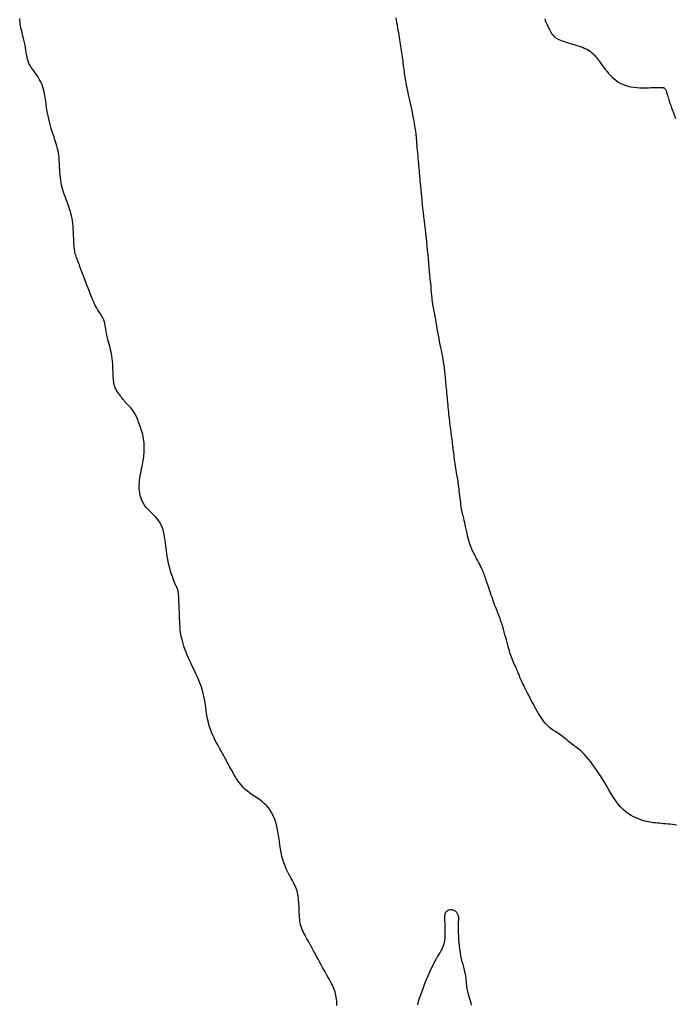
# Model space of a CAD drawing. Header units: millimetres. Extents: x 32690613 to 32693367, y 5343692 to 5344708.
# Tile 159 of 256: x 32692185 to 32692204, y 5344271 to 5344300. Entities that reach past the tile are written whole.
import ezdxf

# ---------------------------------------------------------------- set-up
doc = ezdxf.new("R2010")
doc.units = ezdxf.units.MM
doc.header["$LTSCALE"] = 20
for name, color, linetype in [('02-DGM_HL_493.50', 112, 'Continuous'), ('02-DGM_HL_494.00', 122, 'Continuous'), ('02-DGM_HL_494.50', 132, 'Continuous')]:
    doc.layers.add(name, color=color, linetype=linetype)

msp = doc.modelspace()

# ---------------------------------------------------------------- linework, layer by layer
at = {"layer": '02-DGM_HL_493.50', "elevation": 493.5, "flags": 128}
msp.add_lwpolyline([(32692199.92, 5344299.656), (32692199.936, 5344299.606), (32692199.953, 5344299.561), (32692199.97, 5344299.52), (32692199.986, 5344299.483), (32692200.002, 5344299.45), (32692200.017, 5344299.42), (32692200.031, 5344299.394), (32692200.043, 5344299.37), (32692200.054, 5344299.348), (32692200.064, 5344299.328), (32692200.075, 5344299.308), (32692200.085, 5344299.289), (32692200.096, 5344299.27), (32692200.108, 5344299.25), (32692200.121, 5344299.229), (32692200.135, 5344299.207), (32692200.152, 5344299.185), (32692200.172, 5344299.162), (32692200.195, 5344299.138), (32692200.222, 5344299.115), (32692200.254, 5344299.092), (32692200.291, 5344299.07), (32692200.334, 5344299.048), (32692200.382, 5344299.028), (32692200.434, 5344299.008), (32692200.49, 5344298.988), (32692200.549, 5344298.969), (32692200.61, 5344298.95), (32692200.672, 5344298.932), (32692200.735, 5344298.913), (32692200.798, 5344298.895), (32692200.861, 5344298.876), (32692200.923, 5344298.857), (32692200.983, 5344298.836), (32692201.042, 5344298.814), (32692201.098, 5344298.791), (32692201.151, 5344298.765), (32692201.201, 5344298.737), (32692201.247, 5344298.706), (32692201.29, 5344298.673), (32692201.33, 5344298.637), (32692201.368, 5344298.598), (32692201.405, 5344298.558), (32692201.441, 5344298.515), (32692201.476, 5344298.469), (32692201.511, 5344298.422), (32692201.547, 5344298.373), (32692201.584, 5344298.322), (32692201.622, 5344298.27), (32692201.662, 5344298.217), (32692201.703, 5344298.164), (32692201.746, 5344298.11), (32692201.791, 5344298.057), (32692201.839, 5344298.005), (32692201.889, 5344297.954), (32692201.942, 5344297.905), (32692201.999, 5344297.858), (32692202.06, 5344297.815), (32692202.125, 5344297.775), (32692202.195, 5344297.739), (32692202.27, 5344297.709), (32692202.35, 5344297.684), (32692202.436, 5344297.666), (32692202.526, 5344297.653), (32692202.617, 5344297.645), (32692202.708, 5344297.64), (32692202.797, 5344297.639), (32692202.88, 5344297.639), (32692202.957, 5344297.64), (32692203.025, 5344297.642), (32692203.082, 5344297.643), (32692203.129, 5344297.643), (32692203.168, 5344297.643), (32692203.2, 5344297.643), (32692203.227, 5344297.643), (32692203.249, 5344297.643), (32692203.269, 5344297.643), (32692203.287, 5344297.643), (32692203.304, 5344297.644), (32692203.322, 5344297.645), (32692203.339, 5344297.646), (32692203.356, 5344297.646), (32692203.372, 5344297.645), (32692203.388, 5344297.643), (32692203.402, 5344297.639), (32692203.416, 5344297.633), (32692203.428, 5344297.625), (32692203.439, 5344297.614), (32692203.449, 5344297.6), (32692203.459, 5344297.585), (32692203.467, 5344297.567), (32692203.476, 5344297.547), (32692203.483, 5344297.525), (32692203.491, 5344297.502), (32692203.499, 5344297.477), (32692203.507, 5344297.449), (32692203.516, 5344297.418), (32692203.526, 5344297.384), (32692203.538, 5344297.344), (32692203.552, 5344297.299), (32692203.568, 5344297.248), (32692203.588, 5344297.19), (32692203.611, 5344297.125), (32692203.636, 5344297.053), (32692203.663, 5344296.977), (32692203.691, 5344296.899), (32692203.72, 5344296.818), (32692203.748, 5344296.738)], dxfattribs=at)
at = {"layer": '02-DGM_HL_494.00', "elevation": 494, "flags": 128}
msp.add_lwpolyline([(32692203.784, 5344276.031), (32692203.723, 5344276.04), (32692203.66, 5344276.048), (32692203.597, 5344276.055), (32692203.533, 5344276.061), (32692203.468, 5344276.067), (32692203.404, 5344276.072), (32692203.341, 5344276.077), (32692203.279, 5344276.082), (32692203.22, 5344276.088), (32692203.163, 5344276.093), (32692203.11, 5344276.098), (32692203.058, 5344276.105), (32692203.008, 5344276.113), (32692202.957, 5344276.122), (32692202.906, 5344276.133), (32692202.853, 5344276.147), (32692202.796, 5344276.165), (32692202.735, 5344276.185), (32692202.669, 5344276.21), (32692202.599, 5344276.239), (32692202.525, 5344276.274), (32692202.449, 5344276.316), (32692202.372, 5344276.365), (32692202.295, 5344276.421), (32692202.218, 5344276.487), (32692202.143, 5344276.562), (32692202.071, 5344276.648), (32692202.001, 5344276.742), (32692201.932, 5344276.843), (32692201.865, 5344276.95), (32692201.799, 5344277.06), (32692201.734, 5344277.172), (32692201.668, 5344277.284), (32692201.602, 5344277.394), (32692201.534, 5344277.501), (32692201.467, 5344277.603), (32692201.399, 5344277.701), (32692201.332, 5344277.793), (32692201.266, 5344277.88), (32692201.202, 5344277.959), (32692201.141, 5344278.032), (32692201.082, 5344278.096), (32692201.027, 5344278.153), (32692200.975, 5344278.202), (32692200.926, 5344278.245), (32692200.878, 5344278.283), (32692200.833, 5344278.318), (32692200.789, 5344278.351), (32692200.745, 5344278.383), (32692200.702, 5344278.415), (32692200.659, 5344278.449), (32692200.616, 5344278.484), (32692200.573, 5344278.52), (32692200.53, 5344278.555), (32692200.487, 5344278.591), (32692200.444, 5344278.625), (32692200.401, 5344278.658), (32692200.358, 5344278.689), (32692200.315, 5344278.717), (32692200.272, 5344278.744), (32692200.23, 5344278.77), (32692200.187, 5344278.797), (32692200.145, 5344278.825), (32692200.103, 5344278.855), (32692200.061, 5344278.888), (32692200.019, 5344278.926), (32692199.978, 5344278.968), (32692199.936, 5344279.016), (32692199.895, 5344279.067), (32692199.855, 5344279.122), (32692199.815, 5344279.181), (32692199.775, 5344279.242), (32692199.736, 5344279.305), (32692199.697, 5344279.37), (32692199.659, 5344279.436), (32692199.622, 5344279.503), (32692199.585, 5344279.57), (32692199.55, 5344279.637), (32692199.515, 5344279.703), (32692199.481, 5344279.769), (32692199.448, 5344279.833), (32692199.416, 5344279.895), (32692199.386, 5344279.955), (32692199.356, 5344280.013), (32692199.328, 5344280.068), (32692199.302, 5344280.121), (32692199.278, 5344280.17), (32692199.255, 5344280.217), (32692199.235, 5344280.26), (32692199.217, 5344280.3), (32692199.202, 5344280.336), (32692199.188, 5344280.369), (32692199.176, 5344280.401), (32692199.165, 5344280.431), (32692199.154, 5344280.462), (32692199.142, 5344280.493), (32692199.129, 5344280.526), (32692199.114, 5344280.561), (32692199.097, 5344280.6), (32692199.078, 5344280.641), (32692199.058, 5344280.685), (32692199.036, 5344280.731), (32692199.015, 5344280.779), (32692198.993, 5344280.828), (32692198.972, 5344280.878), (32692198.952, 5344280.928), (32692198.933, 5344280.978), (32692198.916, 5344281.029), (32692198.899, 5344281.081), (32692198.883, 5344281.134), (32692198.867, 5344281.191), (32692198.85, 5344281.25), (32692198.833, 5344281.314), (32692198.814, 5344281.382), (32692198.795, 5344281.455), (32692198.774, 5344281.531), (32692198.752, 5344281.61), (32692198.731, 5344281.689), (32692198.709, 5344281.768), (32692198.687, 5344281.843), (32692198.666, 5344281.914), (32692198.645, 5344281.979), (32692198.626, 5344282.038), (32692198.608, 5344282.09), (32692198.59, 5344282.138), (32692198.573, 5344282.182), (32692198.556, 5344282.225), (32692198.538, 5344282.268), (32692198.52, 5344282.313), (32692198.501, 5344282.36), (32692198.481, 5344282.411), (32692198.46, 5344282.466), (32692198.439, 5344282.524), (32692198.417, 5344282.584), (32692198.395, 5344282.645), (32692198.373, 5344282.708), (32692198.351, 5344282.771), (32692198.33, 5344282.833), (32692198.309, 5344282.894), (32692198.289, 5344282.954), (32692198.27, 5344283.012), (32692198.251, 5344283.068), (32692198.233, 5344283.121), (32692198.216, 5344283.173), (32692198.2, 5344283.221), (32692198.185, 5344283.267), (32692198.17, 5344283.309), (32692198.156, 5344283.349), (32692198.142, 5344283.388), (32692198.127, 5344283.426), (32692198.111, 5344283.464), (32692198.094, 5344283.503), (32692198.075, 5344283.544), (32692198.054, 5344283.589), (32692198.03, 5344283.636), (32692198.004, 5344283.687), (32692197.976, 5344283.74), (32692197.948, 5344283.793), (32692197.919, 5344283.847), (32692197.891, 5344283.899), (32692197.865, 5344283.95), (32692197.839, 5344283.997), (32692197.817, 5344284.042), (32692197.796, 5344284.084), (32692197.777, 5344284.125), (32692197.759, 5344284.167), (32692197.742, 5344284.211), (32692197.725, 5344284.258), (32692197.709, 5344284.311), (32692197.693, 5344284.371), (32692197.676, 5344284.438), (32692197.658, 5344284.511), (32692197.641, 5344284.588), (32692197.623, 5344284.667), (32692197.606, 5344284.746), (32692197.59, 5344284.822), (32692197.574, 5344284.895), (32692197.559, 5344284.961), (32692197.546, 5344285.019), (32692197.533, 5344285.07), (32692197.521, 5344285.117), (32692197.511, 5344285.161), (32692197.5, 5344285.205), (32692197.491, 5344285.249), (32692197.482, 5344285.296), (32692197.473, 5344285.349), (32692197.464, 5344285.408), (32692197.455, 5344285.472), (32692197.447, 5344285.54), (32692197.439, 5344285.61), (32692197.431, 5344285.681), (32692197.423, 5344285.752), (32692197.415, 5344285.82), (32692197.408, 5344285.885), (32692197.4, 5344285.944), (32692197.393, 5344286), (32692197.385, 5344286.053), (32692197.378, 5344286.104), (32692197.37, 5344286.153), (32692197.362, 5344286.203), (32692197.354, 5344286.255), (32692197.345, 5344286.308), (32692197.336, 5344286.365), (32692197.326, 5344286.425), (32692197.316, 5344286.487), (32692197.306, 5344286.55), (32692197.296, 5344286.614), (32692197.286, 5344286.679), (32692197.277, 5344286.743), (32692197.268, 5344286.806), (32692197.26, 5344286.867), (32692197.252, 5344286.927), (32692197.245, 5344286.986), (32692197.239, 5344287.044), (32692197.232, 5344287.101), (32692197.225, 5344287.158), (32692197.219, 5344287.215), (32692197.211, 5344287.272), (32692197.204, 5344287.329), (32692197.196, 5344287.387), (32692197.188, 5344287.445), (32692197.179, 5344287.504), (32692197.171, 5344287.564), (32692197.163, 5344287.624), (32692197.154, 5344287.685), (32692197.146, 5344287.747), (32692197.139, 5344287.81), (32692197.132, 5344287.873), (32692197.125, 5344287.938), (32692197.118, 5344288.003), (32692197.111, 5344288.069), (32692197.105, 5344288.136), (32692197.098, 5344288.204), (32692197.092, 5344288.273), (32692197.085, 5344288.343), (32692197.078, 5344288.414), (32692197.072, 5344288.484), (32692197.065, 5344288.554), (32692197.058, 5344288.623), (32692197.052, 5344288.691), (32692197.046, 5344288.757), (32692197.04, 5344288.82), (32692197.034, 5344288.881), (32692197.028, 5344288.94), (32692197.023, 5344288.996), (32692197.018, 5344289.05), (32692197.013, 5344289.103), (32692197.008, 5344289.154), (32692197.003, 5344289.204), (32692196.999, 5344289.253), (32692196.994, 5344289.301), (32692196.989, 5344289.35), (32692196.984, 5344289.398), (32692196.978, 5344289.448), (32692196.972, 5344289.5), (32692196.964, 5344289.554), (32692196.955, 5344289.61), (32692196.945, 5344289.671), (32692196.933, 5344289.735), (32692196.92, 5344289.803), (32692196.905, 5344289.875), (32692196.89, 5344289.951), (32692196.873, 5344290.03), (32692196.856, 5344290.114), (32692196.838, 5344290.201), (32692196.821, 5344290.292), (32692196.803, 5344290.385), (32692196.786, 5344290.481), (32692196.769, 5344290.577), (32692196.752, 5344290.67), (32692196.737, 5344290.76), (32692196.722, 5344290.844), (32692196.709, 5344290.92), (32692196.697, 5344290.988), (32692196.687, 5344291.045), (32692196.678, 5344291.092), (32692196.67, 5344291.13), (32692196.664, 5344291.161), (32692196.658, 5344291.187), (32692196.654, 5344291.208), (32692196.65, 5344291.225), (32692196.646, 5344291.241), (32692196.643, 5344291.256), (32692196.64, 5344291.272), (32692196.637, 5344291.29), (32692196.634, 5344291.313), (32692196.63, 5344291.342), (32692196.626, 5344291.378), (32692196.622, 5344291.424), (32692196.616, 5344291.48), (32692196.61, 5344291.549), (32692196.602, 5344291.628), (32692196.594, 5344291.717), (32692196.585, 5344291.815), (32692196.575, 5344291.919), (32692196.565, 5344292.029), (32692196.554, 5344292.144), (32692196.543, 5344292.261), (32692196.532, 5344292.381), (32692196.521, 5344292.501), (32692196.51, 5344292.623), (32692196.498, 5344292.745), (32692196.486, 5344292.869), (32692196.474, 5344292.993), (32692196.461, 5344293.117), (32692196.448, 5344293.242), (32692196.434, 5344293.366), (32692196.42, 5344293.49), (32692196.405, 5344293.614), (32692196.391, 5344293.737), (32692196.376, 5344293.859), (32692196.363, 5344293.98), (32692196.349, 5344294.1), (32692196.336, 5344294.217), (32692196.324, 5344294.333), (32692196.313, 5344294.445), (32692196.303, 5344294.553), (32692196.294, 5344294.656), (32692196.285, 5344294.752), (32692196.277, 5344294.839), (32692196.27, 5344294.918), (32692196.264, 5344294.986), (32692196.259, 5344295.043), (32692196.255, 5344295.091), (32692196.251, 5344295.133), (32692196.247, 5344295.172), (32692196.243, 5344295.21), (32692196.239, 5344295.251), (32692196.235, 5344295.297), (32692196.23, 5344295.352), (32692196.224, 5344295.416), (32692196.218, 5344295.489), (32692196.211, 5344295.567), (32692196.204, 5344295.648), (32692196.197, 5344295.73), (32692196.19, 5344295.809), (32692196.184, 5344295.884), (32692196.178, 5344295.951), (32692196.173, 5344296.008), (32692196.169, 5344296.057), (32692196.166, 5344296.098), (32692196.163, 5344296.133), (32692196.16, 5344296.162), (32692196.158, 5344296.189), (32692196.156, 5344296.212), (32692196.154, 5344296.235), (32692196.152, 5344296.258), (32692196.15, 5344296.283), (32692196.147, 5344296.31), (32692196.143, 5344296.341), (32692196.139, 5344296.376), (32692196.132, 5344296.418), (32692196.124, 5344296.467), (32692196.114, 5344296.525), (32692196.102, 5344296.591), (32692196.088, 5344296.666), (32692196.072, 5344296.747), (32692196.055, 5344296.832), (32692196.038, 5344296.92), (32692196.019, 5344297.01), (32692196, 5344297.099), (32692195.982, 5344297.186), (32692195.963, 5344297.27), (32692195.946, 5344297.349), (32692195.928, 5344297.426), (32692195.912, 5344297.5), (32692195.897, 5344297.57), (32692195.882, 5344297.638), (32692195.869, 5344297.703), (32692195.857, 5344297.767), (32692195.846, 5344297.828), (32692195.836, 5344297.887), (32692195.827, 5344297.946), (32692195.819, 5344298.003), (32692195.812, 5344298.06), (32692195.804, 5344298.118), (32692195.797, 5344298.176), (32692195.789, 5344298.234), (32692195.782, 5344298.294), (32692195.773, 5344298.355), (32692195.765, 5344298.417), (32692195.756, 5344298.48), (32692195.747, 5344298.542), (32692195.738, 5344298.605), (32692195.728, 5344298.668), (32692195.719, 5344298.731), (32692195.71, 5344298.793), (32692195.701, 5344298.854), (32692195.692, 5344298.917), (32692195.682, 5344298.979), (32692195.672, 5344299.043), (32692195.662, 5344299.109), (32692195.651, 5344299.176), (32692195.64, 5344299.246), (32692195.627, 5344299.318), (32692195.614, 5344299.393), (32692195.601, 5344299.468), (32692195.588, 5344299.543), (32692195.575, 5344299.617), (32692195.562, 5344299.689)], dxfattribs=at)
at = {"layer": '02-DGM_HL_494.50', "elevation": 494.5, "flags": 128}
for points in [[(32692193.829, 5344270.747), (32692193.826, 5344270.808), (32692193.821, 5344270.869), (32692193.816, 5344270.928), (32692193.808, 5344270.985), (32692193.799, 5344271.04), (32692193.788, 5344271.093), (32692193.774, 5344271.144), (32692193.758, 5344271.192), (32692193.739, 5344271.24), (32692193.718, 5344271.289), (32692193.694, 5344271.338), (32692193.667, 5344271.389), (32692193.638, 5344271.444), (32692193.605, 5344271.503), (32692193.57, 5344271.567), (32692193.533, 5344271.635), (32692193.493, 5344271.707), (32692193.452, 5344271.782), (32692193.409, 5344271.86), (32692193.366, 5344271.939), (32692193.321, 5344272.02), (32692193.276, 5344272.102), (32692193.231, 5344272.183), (32692193.187, 5344272.264), (32692193.143, 5344272.344), (32692193.1, 5344272.422), (32692193.059, 5344272.497), (32692193.02, 5344272.569), (32692192.982, 5344272.637), (32692192.947, 5344272.7), (32692192.915, 5344272.759), (32692192.885, 5344272.814), (32692192.858, 5344272.866), (32692192.834, 5344272.915), (32692192.813, 5344272.963), (32692192.794, 5344273.011), (32692192.778, 5344273.06), (32692192.764, 5344273.11), (32692192.753, 5344273.163), (32692192.744, 5344273.219), (32692192.737, 5344273.276), (32692192.731, 5344273.335), (32692192.727, 5344273.395), (32692192.723, 5344273.457), (32692192.721, 5344273.519), (32692192.718, 5344273.581), (32692192.716, 5344273.643), (32692192.713, 5344273.706), (32692192.709, 5344273.767), (32692192.705, 5344273.827), (32692192.699, 5344273.886), (32692192.692, 5344273.944), (32692192.683, 5344273.999), (32692192.672, 5344274.052), (32692192.658, 5344274.102), (32692192.642, 5344274.151), (32692192.623, 5344274.199), (32692192.602, 5344274.247), (32692192.578, 5344274.297), (32692192.551, 5344274.348), (32692192.521, 5344274.403), (32692192.489, 5344274.462), (32692192.454, 5344274.525), (32692192.417, 5344274.594), (32692192.38, 5344274.669), (32692192.342, 5344274.748), (32692192.306, 5344274.832), (32692192.272, 5344274.922), (32692192.24, 5344275.018), (32692192.213, 5344275.118), (32692192.191, 5344275.224), (32692192.172, 5344275.334), (32692192.155, 5344275.446), (32692192.14, 5344275.56), (32692192.125, 5344275.674), (32692192.109, 5344275.786), (32692192.09, 5344275.896), (32692192.067, 5344276.002), (32692192.04, 5344276.103), (32692192.008, 5344276.198), (32692191.97, 5344276.287), (32692191.928, 5344276.372), (32692191.881, 5344276.451), (32692191.828, 5344276.524), (32692191.771, 5344276.592), (32692191.708, 5344276.655), (32692191.641, 5344276.713), (32692191.57, 5344276.766), (32692191.497, 5344276.817), (32692191.422, 5344276.866), (32692191.347, 5344276.916), (32692191.274, 5344276.967), (32692191.203, 5344277.02), (32692191.136, 5344277.078), (32692191.073, 5344277.14), (32692191.016, 5344277.207), (32692190.962, 5344277.276), (32692190.913, 5344277.347), (32692190.868, 5344277.418), (32692190.827, 5344277.488), (32692190.788, 5344277.555), (32692190.753, 5344277.619), (32692190.721, 5344277.677), (32692190.691, 5344277.732), (32692190.663, 5344277.782), (32692190.637, 5344277.829), (32692190.613, 5344277.874), (32692190.589, 5344277.917), (32692190.566, 5344277.959), (32692190.544, 5344278), (32692190.521, 5344278.041), (32692190.499, 5344278.082), (32692190.475, 5344278.125), (32692190.45, 5344278.17), (32692190.424, 5344278.217), (32692190.397, 5344278.267), (32692190.367, 5344278.322), (32692190.334, 5344278.381), (32692190.299, 5344278.444), (32692190.263, 5344278.513), (32692190.225, 5344278.587), (32692190.188, 5344278.667), (32692190.151, 5344278.751), (32692190.117, 5344278.841), (32692190.086, 5344278.936), (32692190.059, 5344279.037), (32692190.036, 5344279.143), (32692190.017, 5344279.253), (32692189.999, 5344279.368), (32692189.982, 5344279.486), (32692189.963, 5344279.606), (32692189.942, 5344279.728), (32692189.915, 5344279.852), (32692189.883, 5344279.975), (32692189.843, 5344280.099), (32692189.797, 5344280.221), (32692189.747, 5344280.342), (32692189.694, 5344280.461), (32692189.639, 5344280.578), (32692189.585, 5344280.691), (32692189.533, 5344280.8), (32692189.485, 5344280.905), (32692189.442, 5344281.005), (32692189.404, 5344281.1), (32692189.371, 5344281.19), (32692189.342, 5344281.275), (32692189.317, 5344281.354), (32692189.297, 5344281.429), (32692189.279, 5344281.499), (32692189.265, 5344281.563), (32692189.253, 5344281.623), (32692189.244, 5344281.679), (32692189.237, 5344281.732), (32692189.232, 5344281.785), (32692189.228, 5344281.837), (32692189.225, 5344281.89), (32692189.222, 5344281.946), (32692189.22, 5344282.006), (32692189.217, 5344282.071), (32692189.215, 5344282.14), (32692189.212, 5344282.211), (32692189.209, 5344282.284), (32692189.206, 5344282.357), (32692189.203, 5344282.428), (32692189.201, 5344282.497), (32692189.198, 5344282.562), (32692189.196, 5344282.622), (32692189.193, 5344282.677), (32692189.19, 5344282.727), (32692189.187, 5344282.774), (32692189.183, 5344282.817), (32692189.177, 5344282.856), (32692189.17, 5344282.893), (32692189.162, 5344282.927), (32692189.151, 5344282.959), (32692189.138, 5344282.991), (32692189.124, 5344283.023), (32692189.108, 5344283.057), (32692189.09, 5344283.095), (32692189.07, 5344283.138), (32692189.049, 5344283.187), (32692189.027, 5344283.244), (32692189.003, 5344283.311), (32692188.978, 5344283.385), (32692188.953, 5344283.468), (32692188.928, 5344283.557), (32692188.904, 5344283.653), (32692188.882, 5344283.755), (32692188.861, 5344283.861), (32692188.843, 5344283.971), (32692188.827, 5344284.084), (32692188.813, 5344284.199), (32692188.799, 5344284.314), (32692188.783, 5344284.427), (32692188.765, 5344284.537), (32692188.741, 5344284.643), (32692188.712, 5344284.741), (32692188.676, 5344284.832), (32692188.631, 5344284.913), (32692188.579, 5344284.987), (32692188.521, 5344285.053), (32692188.461, 5344285.115), (32692188.4, 5344285.174), (32692188.34, 5344285.232), (32692188.283, 5344285.289), (32692188.23, 5344285.348), (32692188.184, 5344285.41), (32692188.145, 5344285.476), (32692188.112, 5344285.544), (32692188.085, 5344285.614), (32692188.064, 5344285.685), (32692188.049, 5344285.759), (32692188.039, 5344285.833), (32692188.033, 5344285.908), (32692188.033, 5344285.983), (32692188.036, 5344286.057), (32692188.042, 5344286.131), (32692188.052, 5344286.204), (32692188.063, 5344286.276), (32692188.076, 5344286.346), (32692188.089, 5344286.413), (32692188.103, 5344286.477), (32692188.116, 5344286.539), (32692188.128, 5344286.598), (32692188.139, 5344286.655), (32692188.149, 5344286.711), (32692188.158, 5344286.765), (32692188.166, 5344286.82), (32692188.172, 5344286.875), (32692188.177, 5344286.931), (32692188.18, 5344286.988), (32692188.181, 5344287.046), (32692188.181, 5344287.106), (32692188.179, 5344287.166), (32692188.174, 5344287.227), (32692188.167, 5344287.289), (32692188.158, 5344287.351), (32692188.147, 5344287.413), (32692188.133, 5344287.475), (32692188.117, 5344287.536), (32692188.099, 5344287.597), (32692188.08, 5344287.656), (32692188.061, 5344287.712), (32692188.041, 5344287.767), (32692188.022, 5344287.818), (32692188.004, 5344287.866), (32692187.987, 5344287.911), (32692187.971, 5344287.952), (32692187.956, 5344287.99), (32692187.94, 5344288.025), (32692187.924, 5344288.059), (32692187.907, 5344288.091), (32692187.888, 5344288.122), (32692187.868, 5344288.153), (32692187.844, 5344288.183), (32692187.819, 5344288.214), (32692187.792, 5344288.244), (32692187.763, 5344288.275), (32692187.734, 5344288.306), (32692187.704, 5344288.338), (32692187.674, 5344288.37), (32692187.644, 5344288.403), (32692187.615, 5344288.436), (32692187.587, 5344288.47), (32692187.559, 5344288.505), (32692187.533, 5344288.539), (32692187.507, 5344288.573), (32692187.482, 5344288.606), (32692187.459, 5344288.639), (32692187.436, 5344288.67), (32692187.415, 5344288.699), (32692187.394, 5344288.728), (32692187.375, 5344288.756), (32692187.358, 5344288.784), (32692187.342, 5344288.812), (32692187.328, 5344288.841), (32692187.315, 5344288.872), (32692187.305, 5344288.904), (32692187.296, 5344288.938), (32692187.289, 5344288.974), (32692187.283, 5344289.014), (32692187.279, 5344289.057), (32692187.276, 5344289.104), (32692187.273, 5344289.154), (32692187.27, 5344289.209), (32692187.268, 5344289.269), (32692187.265, 5344289.334), (32692187.262, 5344289.403), (32692187.259, 5344289.475), (32692187.254, 5344289.55), (32692187.247, 5344289.626), (32692187.239, 5344289.702), (32692187.23, 5344289.777), (32692187.218, 5344289.851), (32692187.203, 5344289.922), (32692187.187, 5344289.991), (32692187.169, 5344290.058), (32692187.151, 5344290.123), (32692187.133, 5344290.187), (32692187.116, 5344290.25), (32692187.1, 5344290.312), (32692187.086, 5344290.374), (32692187.074, 5344290.436), (32692187.064, 5344290.498), (32692187.055, 5344290.558), (32692187.047, 5344290.617), (32692187.038, 5344290.675), (32692187.027, 5344290.729), (32692187.014, 5344290.781), (32692186.999, 5344290.829), (32692186.979, 5344290.874), (32692186.957, 5344290.916), (32692186.931, 5344290.956), (32692186.903, 5344290.998), (32692186.873, 5344291.041), (32692186.842, 5344291.087), (32692186.809, 5344291.138), (32692186.776, 5344291.196), (32692186.742, 5344291.261), (32692186.708, 5344291.333), (32692186.674, 5344291.41), (32692186.639, 5344291.493), (32692186.604, 5344291.579), (32692186.57, 5344291.669), (32692186.535, 5344291.76), (32692186.5, 5344291.852), (32692186.465, 5344291.945), (32692186.431, 5344292.036), (32692186.397, 5344292.125), (32692186.364, 5344292.212), (32692186.333, 5344292.294), (32692186.304, 5344292.372), (32692186.277, 5344292.444), (32692186.252, 5344292.51), (32692186.23, 5344292.568), (32692186.211, 5344292.619), (32692186.194, 5344292.665), (32692186.18, 5344292.707), (32692186.168, 5344292.745), (32692186.157, 5344292.782), (32692186.148, 5344292.817), (32692186.141, 5344292.853), (32692186.135, 5344292.89), (32692186.13, 5344292.929), (32692186.126, 5344292.97), (32692186.123, 5344293.014), (32692186.12, 5344293.061), (32692186.117, 5344293.112), (32692186.115, 5344293.167), (32692186.113, 5344293.227), (32692186.11, 5344293.292), (32692186.107, 5344293.361), (32692186.103, 5344293.433), (32692186.098, 5344293.508), (32692186.092, 5344293.584), (32692186.084, 5344293.66), (32692186.074, 5344293.735), (32692186.062, 5344293.809), (32692186.048, 5344293.88), (32692186.031, 5344293.949), (32692186.013, 5344294.016), (32692185.992, 5344294.081), (32692185.971, 5344294.144), (32692185.949, 5344294.207), (32692185.926, 5344294.269), (32692185.903, 5344294.331), (32692185.88, 5344294.393), (32692185.857, 5344294.455), (32692185.834, 5344294.517), (32692185.813, 5344294.581), (32692185.793, 5344294.646), (32692185.774, 5344294.713), (32692185.758, 5344294.782), (32692185.743, 5344294.853), (32692185.731, 5344294.926), (32692185.721, 5344295.002), (32692185.714, 5344295.078), (32692185.707, 5344295.154), (32692185.702, 5344295.228), (32692185.698, 5344295.301), (32692185.695, 5344295.37), (32692185.693, 5344295.435), (32692185.69, 5344295.495), (32692185.687, 5344295.552), (32692185.683, 5344295.607), (32692185.677, 5344295.663), (32692185.668, 5344295.722), (32692185.656, 5344295.785), (32692185.639, 5344295.854), (32692185.618, 5344295.932), (32692185.591, 5344296.019), (32692185.56, 5344296.116), (32692185.526, 5344296.22), (32692185.491, 5344296.33), (32692185.455, 5344296.446), (32692185.421, 5344296.565), (32692185.389, 5344296.688), (32692185.361, 5344296.812), (32692185.338, 5344296.936), (32692185.318, 5344297.059), (32692185.3, 5344297.18), (32692185.283, 5344297.298), (32692185.264, 5344297.413), (32692185.243, 5344297.522), (32692185.218, 5344297.626), (32692185.186, 5344297.722), (32692185.148, 5344297.811), (32692185.104, 5344297.892), (32692185.057, 5344297.968), (32692185.007, 5344298.038), (32692184.958, 5344298.105), (32692184.911, 5344298.169), (32692184.868, 5344298.231), (32692184.831, 5344298.292), (32692184.801, 5344298.353), (32692184.777, 5344298.415), (32692184.759, 5344298.478), (32692184.744, 5344298.542), (32692184.732, 5344298.608), (32692184.722, 5344298.675), (32692184.711, 5344298.744), (32692184.699, 5344298.815), (32692184.684, 5344298.889), (32692184.668, 5344298.964), (32692184.65, 5344299.039), (32692184.632, 5344299.115), (32692184.613, 5344299.189), (32692184.596, 5344299.261), (32692184.579, 5344299.329), (32692184.565, 5344299.394), (32692184.554, 5344299.453), (32692184.545, 5344299.509), (32692184.538, 5344299.563), (32692184.532, 5344299.615), (32692184.528, 5344299.667)], [(32692197.773, 5344270.751), (32692197.758, 5344270.813), (32692197.74, 5344270.876), (32692197.723, 5344270.939), (32692197.705, 5344271.002), (32692197.688, 5344271.064), (32692197.672, 5344271.124), (32692197.657, 5344271.182), (32692197.646, 5344271.238), (32692197.637, 5344271.29), (32692197.631, 5344271.341), (32692197.626, 5344271.391), (32692197.621, 5344271.44), (32692197.617, 5344271.491), (32692197.611, 5344271.543), (32692197.603, 5344271.599), (32692197.593, 5344271.659), (32692197.579, 5344271.723), (32692197.562, 5344271.793), (32692197.543, 5344271.867), (32692197.523, 5344271.945), (32692197.502, 5344272.027), (32692197.482, 5344272.114), (32692197.463, 5344272.203), (32692197.446, 5344272.296), (32692197.432, 5344272.392), (32692197.421, 5344272.49), (32692197.411, 5344272.586), (32692197.404, 5344272.681), (32692197.399, 5344272.772), (32692197.395, 5344272.856), (32692197.392, 5344272.933), (32692197.391, 5344273.001), (32692197.39, 5344273.058), (32692197.391, 5344273.106), (32692197.391, 5344273.145), (32692197.392, 5344273.177), (32692197.393, 5344273.204), (32692197.394, 5344273.227), (32692197.396, 5344273.248), (32692197.397, 5344273.267), (32692197.397, 5344273.287), (32692197.397, 5344273.307), (32692197.396, 5344273.327), (32692197.393, 5344273.347), (32692197.39, 5344273.368), (32692197.384, 5344273.388), (32692197.376, 5344273.409), (32692197.366, 5344273.429), (32692197.354, 5344273.449), (32692197.339, 5344273.469), (32692197.322, 5344273.488), (32692197.303, 5344273.505), (32692197.282, 5344273.52), (32692197.259, 5344273.532), (32692197.234, 5344273.542), (32692197.209, 5344273.548), (32692197.182, 5344273.55), (32692197.155, 5344273.549), (32692197.128, 5344273.544), (32692197.102, 5344273.535), (32692197.077, 5344273.523), (32692197.054, 5344273.509), (32692197.034, 5344273.491), (32692197.017, 5344273.471), (32692197.004, 5344273.448), (32692196.995, 5344273.422), (32692196.989, 5344273.393), (32692196.985, 5344273.359), (32692196.984, 5344273.319), (32692196.984, 5344273.274), (32692196.985, 5344273.223), (32692196.988, 5344273.164), (32692196.99, 5344273.098), (32692196.992, 5344273.026), (32692196.994, 5344272.95), (32692196.994, 5344272.872), (32692196.992, 5344272.795), (32692196.987, 5344272.718), (32692196.98, 5344272.646), (32692196.969, 5344272.58), (32692196.953, 5344272.52), (32692196.934, 5344272.466), (32692196.911, 5344272.414), (32692196.883, 5344272.363), (32692196.852, 5344272.309), (32692196.817, 5344272.251), (32692196.779, 5344272.186), (32692196.737, 5344272.112), (32692196.691, 5344272.026), (32692196.644, 5344271.931), (32692196.594, 5344271.828), (32692196.544, 5344271.719), (32692196.494, 5344271.606), (32692196.444, 5344271.491), (32692196.397, 5344271.376), (32692196.353, 5344271.263), (32692196.312, 5344271.154), (32692196.275, 5344271.049), (32692196.242, 5344270.95), (32692196.212, 5344270.856), (32692196.187, 5344270.768)]]:
    msp.add_lwpolyline(points, dxfattribs=at)

doc.saveas('drawing.dxf')
